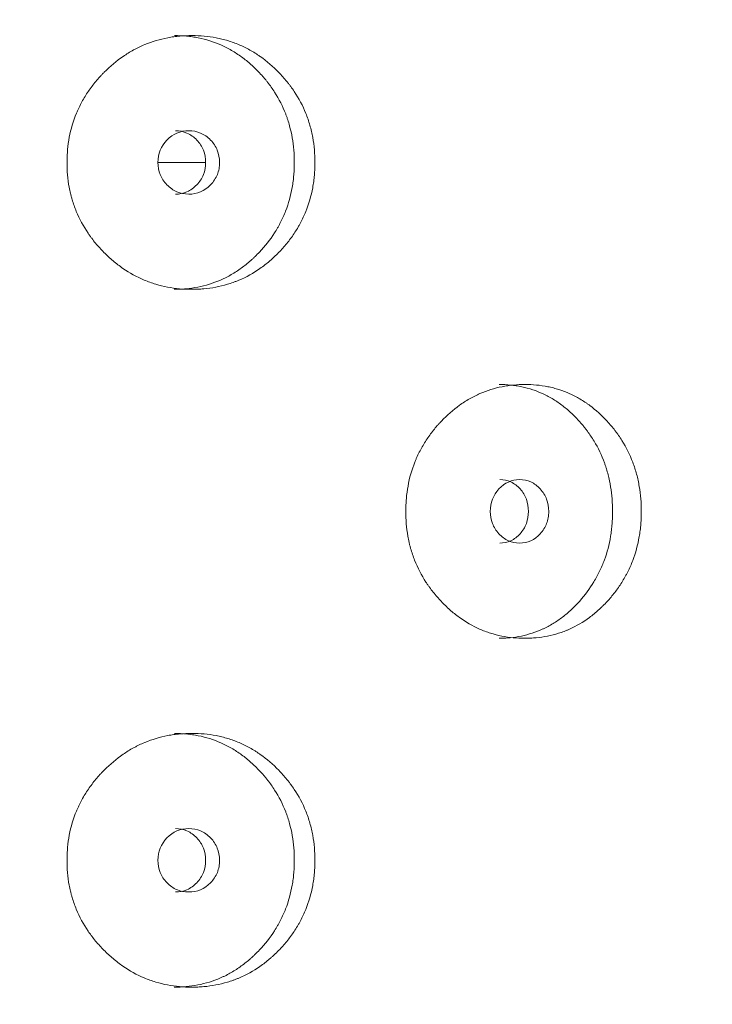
# Model space of a CAD drawing. Header units: millimetres. Extents: x 4 to 1188, y 1 to 840.
# Tile 76 of 203: x 416.64 to 419.76, y 411.71 to 416.15. Entities that reach past the tile are written whole.
import ezdxf

# ---------------------------------------------------------------- set-up
doc = ezdxf.new("R2010")
doc.units = ezdxf.units.MM
doc.layers.add('1', color=7, linetype='Continuous')
doc.styles.add('Arial Unicode MS', font='Arial Unicode MS')
doc.dimstyles.get("Standard").update_dxf_attribs({"dimtxt": 0.18, "dimasz": 0.18, "dimexe": 0.18, "dimexo": 0.0625, "dimgap": 0.09, "dimtad": 0, "dimtih": 1, "dimtoh": 1, "dimdec": 4, "dimzin": 0, "dimdsep": 46, "dimtxsty": 'Standard', "dimcen": 0.09, "dimadec": 0, "dimazin": 0, "dimtfac": 1, "dimtdec": 4, "dimtofl": 0, "dimtmove": 0, "dimatfit": 3, "dimfxl": 0, "dimtolj": 1, "dimtzin": 0, "dimarcsym": 0})

# ---------------------------------------------------------------- blocks, each defined once
blk = doc.blocks.new('_U16')
at = {"layer": '1', "color": 18, "lineweight": 35}
for p, q in [((404.5731, 539.1234), (458.3352, 539.1234)), ((456.3352, 539.1234), (456.3352, 282.0239)), ((425.9743, 282.0239), (458.3352, 282.0239))]:
    blk.add_line(p, q, dxfattribs=at)
at = {"layer": '1', "color": 18, "lineweight": 70}
for points in [[(456.3352, 539.1234), (457.1112, 535.6234), (455.5593, 535.6234)], [(456.3352, 282.0239), (455.5593, 285.5239), (457.1112, 285.5239)]]:
    blk.add_solid(points, dxfattribs=at)
at = {"layer": '1', "color": 18, "linetype": 'Continuous', "lineweight": 13, "insert": (454.2653, 400.0162), "char_height": 5, "attachment_point": 7, "rotation": 90, "line_spacing_factor": 1.047437, "style": 'Arial Unicode MS'}
blk.add_mtext('\\fArial Unicode MS|b0|i0;\\W1.0000;{\\H1.21x;(}1800{\\H1.21x;)}', dxfattribs=at)

msp = doc.modelspace()

# ---------------------------------------------------------------- linework, layer by layer
at = {"layer": '1', "color": 154, "linetype": 'Continuous', "lineweight": 13}
msp.add_line((417.476, 415.5025), (417.2615, 415.5025), dxfattribs=at)
for points, knots in [([(417.9687, 415.5024), (417.9687, 415.5), (417.9687, 415.4976), (417.9687, 415.4929), (417.9686, 415.4857), (417.968, 415.4691), (417.9665, 415.4453), (417.9645, 415.4264), (417.9626, 415.4122), (417.9619, 415.4075), (417.9604, 415.3981), (417.9596, 415.3934), (417.952, 415.3516), (417.9416, 415.3157), (417.9207, 415.2638), (417.9128, 415.2469), (417.9018, 415.2261), (417.8995, 415.222), (417.8949, 415.2138), (417.8878, 415.2016), (417.8803, 415.1898), (417.8648, 415.1666), (417.8538, 415.1518), (417.8363, 415.1304), (417.8303, 415.1234), (417.818, 415.1096), (417.8117, 415.1029), (417.7988, 415.0897), (417.7922, 415.0832), (417.782, 415.0737), (417.7786, 415.0706), (417.7717, 415.0644), (417.7683, 415.0613), (417.7508, 415.0464), (417.7363, 415.0352), (417.6916, 415.0039), (417.6598, 414.9862), (417.6218, 414.9702), (417.6175, 414.9685), (417.609, 414.9652), (417.5962, 414.9604), (417.5832, 414.9562), (417.5572, 414.9484), (417.5397, 414.9442), (417.5042, 414.9375), (417.4863, 414.9351), (417.4592, 414.9327), (417.4502, 414.9321), (417.4365, 414.9315), (417.4319, 414.9313), (417.4228, 414.9311), (417.4182, 414.9311), (417.3771, 414.9311), (417.341, 414.9343), (417.2873, 414.9445), (417.2695, 414.9488), (417.2341, 414.9594), (417.2168, 414.9657), (417.1663, 414.9869), (417.1263, 415.009), (417.0889, 415.0363), (417.0741, 415.0476), (417.0668, 415.0535), (417.0454, 415.0716), (417.0318, 415.0842), (417.0056, 415.1106), (416.993, 415.1244), (416.9751, 415.1459), (416.9663, 415.1569), (416.9579, 415.1683), (416.9524, 415.1759), (416.9497, 415.1798), (416.9258, 415.2149), (416.908, 415.2477), (416.8867, 415.2995), (416.8789, 415.3216), (416.8725, 415.3444), (416.8701, 415.3536), (416.8689, 415.3582), (416.8656, 415.3721), (416.8637, 415.3814), (416.8551, 415.428), (416.8513, 415.4749), (416.8524, 415.5223), (416.8533, 415.5413), (416.8539, 415.5508), (416.8565, 415.5792), (416.8591, 415.5979), (416.8696, 415.6532), (416.8802, 415.6893), (416.8965, 415.7287), (416.8984, 415.7331), (416.9023, 415.7417), (416.9082, 415.7546), (416.9147, 415.7671), (416.9281, 415.7918), (416.9379, 415.8076), (416.9589, 415.8383), (416.9702, 415.8531), (416.9881, 415.8746), (416.9942, 415.8817), (417.0037, 415.892), (417.0069, 415.8955), (417.0134, 415.9022), (417.0167, 415.9056), (417.0464, 415.9354), (417.0746, 415.9593), (417.1202, 415.9906), (417.136, 416.0003), (417.1564, 416.0115), (417.1605, 416.0136), (417.1687, 416.0179), (417.1728, 416.0199), (417.1853, 416.0259), (417.1936, 416.0296), (417.2358, 416.0471), (417.2706, 416.0573), (417.3152, 416.0657), (417.3287, 416.0679), (417.3423, 416.0696), (417.3514, 416.0707), (417.356, 416.0711), (417.3788, 416.0732), (417.397, 416.0739), (417.4514, 416.0739), (417.4875, 416.0708), (417.5279, 416.0631), (417.5324, 416.0622), (417.5413, 416.0602), (417.5546, 416.0571), (417.5852, 416.0488), (417.6275, 416.0334), (417.6681, 416.0136), (417.6955, 415.9974), (417.7071, 415.9899), (417.7148, 415.9848), (417.7186, 415.9822), (417.7525, 415.9584), (417.7802, 415.9344), (417.8187, 415.8948), (417.8311, 415.8811), (417.8458, 415.863), (417.8487, 415.8593), (417.8544, 415.852), (417.8628, 415.8409), (417.8708, 415.8295), (417.8965, 415.791), (417.9139, 415.7582), (417.9314, 415.7146), (417.9347, 415.7058), (417.9408, 415.6878), (417.9436, 415.6788), (417.9514, 415.6516), (417.9556, 415.6334), (417.9656, 415.578), (417.9687, 415.5405), (417.9687, 415.5024)], [0, 0, 0, 0, 0.001953, 0.001953, 0.003906, 0.007813, 0.015625, 0.023438, 0.023438, 0.027344, 0.027344, 0.03125, 0.03125, 0.0625, 0.0625, 0.078125, 0.078125, 0.082031, 0.082031, 0.085938, 0.09375, 0.09375, 0.109375, 0.109375, 0.117188, 0.117188, 0.125, 0.125, 0.132813, 0.132813, 0.136719, 0.136719, 0.140625, 0.140625, 0.15625, 0.15625, 0.1875, 0.1875, 0.191406, 0.191406, 0.195313, 0.203125, 0.203125, 0.21875, 0.21875, 0.234375, 0.234375, 0.242188, 0.242188, 0.246094, 0.246094, 0.25, 0.25, 0.28125, 0.28125, 0.296875, 0.296875, 0.3125, 0.3125, 0.34375, 0.351563, 0.351563, 0.359375, 0.359375, 0.375, 0.375, 0.390625, 0.390625, 0.398438, 0.402344, 0.402344, 0.40625, 0.40625, 0.4375, 0.4375, 0.453125, 0.457031, 0.457031, 0.460938, 0.460938, 0.46875, 0.46875, 0.5, 0.507813, 0.507813, 0.515625, 0.515625, 0.53125, 0.53125, 0.5625, 0.5625, 0.566406, 0.566406, 0.570313, 0.578125, 0.578125, 0.59375, 0.59375, 0.609375, 0.609375, 0.617188, 0.617188, 0.621094, 0.621094, 0.625, 0.625, 0.65625, 0.65625, 0.671875, 0.671875, 0.675781, 0.675781, 0.679688, 0.679688, 0.6875, 0.6875, 0.71875, 0.71875, 0.726563, 0.730469, 0.730469, 0.734375, 0.734375, 0.75, 0.75, 0.78125, 0.78125, 0.785156, 0.785156, 0.789063, 0.796875, 0.8125, 0.828125, 0.835938, 0.839844, 0.839844, 0.84375, 0.84375, 0.875, 0.875, 0.890625, 0.890625, 0.894531, 0.894531, 0.898438, 0.90625, 0.90625, 0.9375, 0.9375, 0.945313, 0.945313, 0.953125, 0.953125, 0.96875, 0.96875, 1, 1, 1, 1]), ([(417.3359, 416.0739), (417.3361, 416.0739), (417.3363, 416.0739), (417.3544, 416.0739), (417.3723, 416.0731), (417.399, 416.0706), (417.4124, 416.069), (417.4258, 416.0669), (417.4347, 416.0653), (417.4391, 416.0645), (417.4788, 416.0566), (417.5298, 416.0405), (417.5855, 416.0122), (417.6087, 415.9979), (417.6239, 415.988), (417.6314, 415.9828), (417.6533, 415.9668), (417.6674, 415.9554), (417.6944, 415.9313), (417.7073, 415.9186), (417.726, 415.8987), (417.7352, 415.8885), (417.7441, 415.878), (417.7499, 415.8709), (417.7528, 415.8673), (417.7669, 415.8492), (417.7776, 415.8343), (417.8071, 415.7882), (417.8238, 415.7555), (417.8388, 415.7165), (417.8404, 415.7121), (417.8436, 415.7033), (417.8451, 415.6989), (417.8495, 415.6856), (417.8521, 415.6767), (417.8595, 415.6498), (417.8635, 415.6317), (417.873, 415.577), (417.876, 415.54), (417.876, 415.5024)], [0, 0, 0, 0, 0.000687, 0.000687, 0.063144, 0.063144, 0.094373, 0.109987, 0.109987, 0.125601, 0.125601, 0.250515, 0.312972, 0.344201, 0.344201, 0.375429, 0.375429, 0.437886, 0.437886, 0.500344, 0.500344, 0.531572, 0.547186, 0.547186, 0.562801, 0.562801, 0.625258, 0.625258, 0.750172, 0.750172, 0.765786, 0.765786, 0.7814, 0.7814, 0.812629, 0.812629, 0.875086, 0.875086, 1, 1, 1, 1]), ([(417.2616, 415.5025), (417.2616, 415.4829), (417.2649, 415.4647), (417.2784, 415.4312), (417.2884, 415.416), (417.3159, 415.3878), (417.3309, 415.3773), (417.3638, 415.3632), (417.3813, 415.3597), (417.4391, 415.3597), (417.4717, 415.3736), (417.5124, 415.4156), (417.5225, 415.431), (417.5327, 415.4562), (417.5352, 415.4649), (417.5385, 415.4831), (417.5394, 415.4924), (417.5393, 415.5222), (417.5359, 415.5405), (417.5258, 415.5658), (417.5216, 415.5738), (417.5116, 415.5891), (417.5059, 415.5962), (417.4853, 415.6173), (417.4703, 415.6278), (417.4376, 415.6418), (417.4201, 415.6453), (417.3623, 415.6452), (417.3292, 415.6311), (417.2754, 415.5756), (417.2618, 415.5417), (417.2616, 415.5025)], [0, 0, 0, 0, 0.0625, 0.0625, 0.125, 0.125, 0.1875, 0.1875, 0.25, 0.25, 0.375, 0.375, 0.4375, 0.4375, 0.46875, 0.46875, 0.5, 0.5, 0.5625, 0.5625, 0.59375, 0.59375, 0.625, 0.625, 0.6875, 0.6875, 0.75, 0.75, 0.875, 0.875, 1, 1, 1, 1]), ([(417.3402, 415.3597), (417.3402, 415.3597), (417.3582, 415.3597), (417.3941, 415.3664), (417.4388, 415.3993), (417.47, 415.4461), (417.4794, 415.5025), (417.47, 415.5587), (417.4389, 415.6057), (417.3943, 415.6385), (417.3584, 415.6453), (417.3405, 415.6453)], [0, 0, 0, 0, 0.000012, 0.12511, 0.250076, 0.375335, 0.500181, 0.625927, 0.750257, 0.875891, 1, 1, 1, 1]), ([(417.876, 415.5024), (417.876, 415.5001), (417.876, 415.4977), (417.8759, 415.493), (417.8758, 415.4859), (417.8754, 415.4695), (417.8739, 415.446), (417.872, 415.4274), (417.8702, 415.4134), (417.8695, 415.4087), (417.8681, 415.3994), (417.8674, 415.3948), (417.8601, 415.3534), (417.8503, 415.3178), (417.8302, 415.2663), (417.8227, 415.2494), (417.8121, 415.2288), (417.81, 415.2247), (417.8055, 415.2165), (417.7987, 415.2043), (417.7915, 415.1925), (417.7666, 415.1539), (417.7439, 415.1253), (417.7127, 415.0921), (417.7063, 415.0856), (417.6964, 415.076), (417.6931, 415.0728), (417.6864, 415.0666), (417.683, 415.0636), (417.666, 415.0485), (417.6379, 415.0258), (417.6002, 415.0013), (417.5725, 414.9863), (417.5603, 414.9804), (417.5521, 414.9765), (417.5479, 414.9747), (417.5106, 414.9584), (417.4765, 414.9479), (417.424, 414.9377), (417.4019, 414.9345), (417.3795, 414.9327), (417.3706, 414.9321), (417.366, 414.9319), (417.3528, 414.9313), (417.3442, 414.9311), (417.3355, 414.9311)], [0, 0, 0, 0, 0.007822, 0.007822, 0.015644, 0.031287, 0.062574, 0.093861, 0.093861, 0.109505, 0.109505, 0.125149, 0.125149, 0.250297, 0.250297, 0.312872, 0.312872, 0.328515, 0.328515, 0.344159, 0.375446, 0.375446, 0.500594, 0.500594, 0.531882, 0.531882, 0.547525, 0.547525, 0.563169, 0.563169, 0.625743, 0.688317, 0.719605, 0.735248, 0.735248, 0.750892, 0.750892, 0.87604, 0.87604, 0.938615, 0.954258, 0.954258, 0.969902, 0.969902, 1, 1, 1, 1]), ([(419.4391, 413.931), (419.4391, 413.9286), (419.4391, 413.9262), (419.4391, 413.9214), (419.439, 413.9143), (419.4385, 413.8976), (419.4371, 413.8739), (419.4351, 413.855), (419.4333, 413.8408), (419.4327, 413.8361), (419.4313, 413.8267), (419.4305, 413.822), (419.4233, 413.7802), (419.4136, 413.7443), (419.3939, 413.6924), (419.3864, 413.6755), (419.376, 413.6547), (419.3739, 413.6506), (419.3695, 413.6424), (419.3628, 413.6302), (419.3558, 413.6184), (419.3411, 413.5952), (419.3307, 413.5804), (419.3142, 413.559), (419.3085, 413.552), (419.2969, 413.5382), (419.2909, 413.5315), (419.2787, 413.5183), (419.2725, 413.5118), (419.2629, 413.5023), (419.2597, 413.4991), (419.2532, 413.493), (419.2499, 413.4899), (419.2334, 413.475), (419.2197, 413.4638), (419.1774, 413.4325), (419.1474, 413.4148), (419.1113, 413.3988), (419.1073, 413.3971), (419.0992, 413.3938), (419.087, 413.389), (419.0748, 413.3848), (419.0501, 413.377), (419.0335, 413.3728), (418.9999, 413.3661), (418.9829, 413.3637), (418.9571, 413.3612), (418.9485, 413.3606), (418.9355, 413.36), (418.9312, 413.3599), (418.9225, 413.3597), (418.9182, 413.3596), (418.8791, 413.3597), (418.8447, 413.3628), (418.7936, 413.3731), (418.7767, 413.3774), (418.743, 413.388), (418.7265, 413.3942), (418.6784, 413.4155), (418.6403, 413.4376), (418.6045, 413.4649), (418.5904, 413.4762), (418.5834, 413.4821), (418.563, 413.5001), (418.55, 413.5128), (418.5249, 413.5392), (418.5129, 413.5529), (418.4958, 413.5745), (418.4874, 413.5855), (418.4794, 413.5968), (418.4741, 413.6045), (418.4715, 413.6084), (418.4487, 413.6434), (418.4316, 413.6763), (418.4112, 413.7281), (418.4037, 413.7502), (418.3976, 413.773), (418.3953, 413.7822), (418.3942, 413.7868), (418.391, 413.8007), (418.3892, 413.81), (418.381, 413.8565), (418.3773, 413.9035), (418.3784, 413.9509), (418.3792, 413.9699), (418.3798, 413.9794), (418.3823, 414.0077), (418.3848, 414.0264), (418.3948, 414.0818), (418.405, 414.1178), (418.4206, 414.1573), (418.4224, 414.1616), (418.4261, 414.1703), (418.4318, 414.1832), (418.438, 414.1957), (418.4509, 414.2203), (418.4602, 414.2362), (418.4803, 414.2669), (418.4911, 414.2817), (418.5082, 414.3032), (418.5141, 414.3102), (418.5232, 414.3206), (418.5262, 414.324), (418.5324, 414.3308), (418.5355, 414.3342), (418.5639, 414.3639), (418.5909, 414.3878), (418.6344, 414.4192), (418.6494, 414.4289), (418.6689, 414.44), (418.6728, 414.4422), (418.6807, 414.4464), (418.6846, 414.4485), (418.6965, 414.4544), (418.7044, 414.4582), (418.7446, 414.4757), (418.7777, 414.4859), (418.8202, 414.4943), (418.8331, 414.4965), (418.846, 414.4982), (418.8547, 414.4992), (418.859, 414.4997), (418.8807, 414.5017), (418.898, 414.5025), (418.9497, 414.5025), (418.984, 414.4994), (419.0223, 414.4917), (419.0265, 414.4908), (419.035, 414.4888), (419.0476, 414.4857), (419.0766, 414.4773), (419.1167, 414.462), (419.1551, 414.4422), (419.1811, 414.4259), (419.1921, 414.4185), (419.1993, 414.4134), (419.2029, 414.4108), (419.235, 414.387), (419.2612, 414.363), (419.2976, 414.3234), (419.3093, 414.3096), (419.3232, 414.2916), (419.3259, 414.2879), (419.3313, 414.2806), (419.3393, 414.2694), (419.3468, 414.2581), (419.371, 414.2195), (419.3874, 414.1868), (419.4039, 414.1432), (419.407, 414.1344), (419.4128, 414.1164), (419.4155, 414.1074), (419.4228, 414.0802), (419.4267, 414.0619), (419.4361, 414.0066), (419.4391, 413.9691), (419.4391, 413.931)], [0, 0, 0, 0, 0.001953, 0.001953, 0.003906, 0.007812, 0.015625, 0.023437, 0.023437, 0.027344, 0.027344, 0.03125, 0.03125, 0.0625, 0.0625, 0.078125, 0.078125, 0.082031, 0.082031, 0.085937, 0.09375, 0.09375, 0.109375, 0.109375, 0.117187, 0.117187, 0.125, 0.125, 0.132812, 0.132812, 0.136719, 0.136719, 0.140625, 0.140625, 0.15625, 0.15625, 0.1875, 0.1875, 0.191406, 0.191406, 0.195312, 0.203125, 0.203125, 0.21875, 0.21875, 0.234375, 0.234375, 0.242187, 0.242187, 0.246094, 0.246094, 0.25, 0.25, 0.28125, 0.28125, 0.296875, 0.296875, 0.3125, 0.3125, 0.34375, 0.351562, 0.351562, 0.359375, 0.359375, 0.375, 0.375, 0.390625, 0.390625, 0.398437, 0.402344, 0.402344, 0.40625, 0.40625, 0.4375, 0.4375, 0.453125, 0.457031, 0.457031, 0.460937, 0.460937, 0.46875, 0.46875, 0.5, 0.507812, 0.507812, 0.515625, 0.515625, 0.53125, 0.53125, 0.5625, 0.5625, 0.566406, 0.566406, 0.570312, 0.578125, 0.578125, 0.59375, 0.59375, 0.609375, 0.609375, 0.617187, 0.617187, 0.621094, 0.621094, 0.625, 0.625, 0.65625, 0.65625, 0.671875, 0.671875, 0.675781, 0.675781, 0.679687, 0.679687, 0.6875, 0.6875, 0.71875, 0.71875, 0.726562, 0.730469, 0.730469, 0.734375, 0.734375, 0.75, 0.75, 0.78125, 0.78125, 0.785156, 0.785156, 0.789063, 0.796875, 0.8125, 0.828125, 0.835938, 0.839844, 0.839844, 0.84375, 0.84375, 0.875, 0.875, 0.890625, 0.890625, 0.894531, 0.894531, 0.898438, 0.90625, 0.90625, 0.9375, 0.9375, 0.945313, 0.945313, 0.953125, 0.953125, 0.96875, 0.96875, 1, 1, 1, 1]), ([(418.7985, 414.5025), (418.7987, 414.5025), (418.7989, 414.5025), (418.8161, 414.5025), (418.8331, 414.5017), (418.8585, 414.4992), (418.8712, 414.4976), (418.8838, 414.4954), (418.8923, 414.4939), (418.8965, 414.4931), (418.9342, 414.4851), (418.9825, 414.4691), (419.0353, 414.4407), (419.0572, 414.4265), (419.0716, 414.4165), (419.0787, 414.4114), (419.0994, 414.3953), (419.1127, 414.3839), (419.1382, 414.3599), (419.1505, 414.3472), (419.1681, 414.3273), (419.1768, 414.3171), (419.1852, 414.3066), (419.1907, 414.2994), (419.1934, 414.2959), (419.2068, 414.2778), (419.2168, 414.2629), (419.2447, 414.2167), (419.2604, 414.1841), (419.2746, 414.1451), (419.2761, 414.1407), (419.2791, 414.1319), (419.2805, 414.1275), (419.2846, 414.1142), (419.2872, 414.1053), (419.2941, 414.0784), (419.2979, 414.0603), (419.3068, 414.0056), (419.3096, 413.9686), (419.3096, 413.931)], [0, 0, 0, 0, 0.000687, 0.000687, 0.063144, 0.063144, 0.094373, 0.109987, 0.109987, 0.125601, 0.125601, 0.250515, 0.312972, 0.344201, 0.344201, 0.375429, 0.375429, 0.437886, 0.437886, 0.500344, 0.500344, 0.531572, 0.547186, 0.547186, 0.562801, 0.562801, 0.625258, 0.625258, 0.750172, 0.750172, 0.765786, 0.765786, 0.7814, 0.7814, 0.812629, 0.812629, 0.875086, 0.875086, 1, 1, 1, 1]), ([(418.7589, 413.9311), (418.7589, 413.9115), (418.762, 413.8933), (418.7749, 413.8597), (418.7844, 413.8446), (418.8104, 413.8164), (418.8248, 413.8059), (418.8559, 413.7918), (418.8725, 413.7883), (418.9273, 413.7883), (418.9582, 413.8021), (418.9967, 413.8441), (419.0063, 413.8595), (419.0159, 413.8847), (419.0183, 413.8935), (419.0214, 413.9117), (419.0222, 413.921), (419.0222, 413.9508), (419.019, 413.9691), (419.0094, 413.9943), (419.0055, 414.0024), (418.9959, 414.0177), (418.9905, 414.0248), (418.9711, 414.0459), (418.9569, 414.0564), (418.9259, 414.0704), (418.9093, 414.0739), (418.8545, 414.0738), (418.8231, 414.0597), (418.772, 414.0042), (418.7591, 413.9703), (418.7589, 413.9311)], [0, 0, 0, 0, 0.0625, 0.0625, 0.125, 0.125, 0.1875, 0.1875, 0.25, 0.25, 0.375, 0.375, 0.4375, 0.4375, 0.46875, 0.46875, 0.5, 0.5, 0.5625, 0.5625, 0.59375, 0.59375, 0.625, 0.625, 0.6875, 0.6875, 0.75, 0.75, 0.875, 0.875, 1, 1, 1, 1]), ([(418.8017, 413.7883), (418.8017, 413.7883), (418.8188, 413.7882), (418.8529, 413.7949), (418.8952, 413.8278), (418.9247, 413.8747), (418.9336, 413.9311), (418.9247, 413.9873), (418.8952, 414.0343), (418.853, 414.0671), (418.819, 414.0738), (418.8021, 414.0739)], [0, 0, 0, 0, 0.000012, 0.12511, 0.250076, 0.375335, 0.500181, 0.625927, 0.750257, 0.875891, 1, 1, 1, 1]), ([(419.3096, 413.931), (419.3096, 413.9286), (419.3096, 413.9263), (419.3096, 413.9216), (419.3095, 413.9145), (419.309, 413.8981), (419.3077, 413.8746), (419.3058, 413.8559), (419.3041, 413.8419), (419.3035, 413.8373), (419.3022, 413.828), (419.3015, 413.8234), (419.2946, 413.782), (419.2854, 413.7464), (419.2665, 413.6949), (419.2594, 413.678), (419.2494, 413.6574), (419.2474, 413.6532), (419.2432, 413.6451), (419.2368, 413.6329), (419.23, 413.6211), (419.2065, 413.5825), (419.1851, 413.5539), (419.1555, 413.5207), (419.1495, 413.5142), (419.1401, 413.5046), (419.137, 413.5014), (419.1307, 413.4952), (419.1275, 413.4921), (419.1114, 413.477), (419.0848, 413.4543), (419.0492, 413.4299), (419.0229, 413.4149), (419.0114, 413.409), (419.0036, 413.4051), (418.9997, 413.4032), (418.9643, 413.3869), (418.9319, 413.3765), (418.8822, 413.3662), (418.8612, 413.3631), (418.84, 413.3613), (418.8314, 413.3607), (418.8271, 413.3604), (418.8146, 413.3598), (418.8064, 413.3597), (418.7982, 413.3596)], [0, 0, 0, 0, 0.007822, 0.007822, 0.015644, 0.031287, 0.062574, 0.093861, 0.093861, 0.109505, 0.109505, 0.125149, 0.125149, 0.250297, 0.250297, 0.312872, 0.312872, 0.328515, 0.328515, 0.344159, 0.375446, 0.375446, 0.500594, 0.500594, 0.531882, 0.531882, 0.547525, 0.547525, 0.563169, 0.563169, 0.625743, 0.688317, 0.719605, 0.735248, 0.735248, 0.750892, 0.750892, 0.87604, 0.87604, 0.938615, 0.954258, 0.954258, 0.969902, 0.969902, 1, 1, 1, 1]), ([(417.9687, 412.3596), (417.9687, 412.3572), (417.9687, 412.3548), (417.9687, 412.35), (417.9686, 412.3429), (417.968, 412.3262), (417.9665, 412.3025), (417.9645, 412.2835), (417.9626, 412.2694), (417.9619, 412.2646), (417.9604, 412.2553), (417.9596, 412.2506), (417.952, 412.2087), (417.9416, 412.1728), (417.9207, 412.121), (417.9128, 412.104), (417.9018, 412.0833), (417.8995, 412.0791), (417.8949, 412.0709), (417.8878, 412.0588), (417.8803, 412.047), (417.8648, 412.0238), (417.8538, 412.009), (417.8363, 411.9875), (417.8303, 411.9805), (417.818, 411.9668), (417.8117, 411.96), (417.7988, 411.9468), (417.7922, 411.9403), (417.782, 411.9308), (417.7786, 411.9277), (417.7717, 411.9215), (417.7683, 411.9185), (417.7508, 411.9035), (417.7363, 411.8923), (417.6916, 411.8611), (417.6598, 411.8434), (417.6218, 411.8274), (417.6175, 411.8257), (417.609, 411.8224), (417.5962, 411.8176), (417.5832, 411.8133), (417.5572, 411.8056), (417.5397, 411.8014), (417.5042, 411.7947), (417.4863, 411.7922), (417.4592, 411.7898), (417.4502, 411.7892), (417.4365, 411.7886), (417.4319, 411.7885), (417.4228, 411.7883), (417.4182, 411.7882), (417.3771, 411.7882), (417.341, 411.7914), (417.2873, 411.8016), (417.2695, 411.806), (417.2341, 411.8166), (417.2168, 411.8228), (417.1663, 411.8441), (417.1263, 411.8662), (417.0889, 411.8934), (417.0741, 411.9048), (417.0668, 411.9106), (417.0454, 411.9287), (417.0318, 411.9414), (417.0056, 411.9678), (416.993, 411.9815), (416.9751, 412.003), (416.9663, 412.014), (416.9579, 412.0254), (416.9524, 412.0331), (416.9497, 412.0369), (416.9258, 412.072), (416.908, 412.1048), (416.8867, 412.1567), (416.8789, 412.1788), (416.8725, 412.2016), (416.8701, 412.2107), (416.8689, 412.2154), (416.8656, 412.2293), (416.8637, 412.2386), (416.8551, 412.2851), (416.8513, 412.3321), (416.8524, 412.3794), (416.8533, 412.3984), (416.8539, 412.408), (416.8565, 412.4363), (416.8591, 412.455), (416.8696, 412.5104), (416.8802, 412.5464), (416.8965, 412.5858), (416.8984, 412.5902), (416.9023, 412.5989), (416.9082, 412.6117), (416.9147, 412.6243), (416.9281, 412.6489), (416.9379, 412.6648), (416.9589, 412.6955), (416.9702, 412.7103), (416.9881, 412.7318), (416.9942, 412.7388), (417.0037, 412.7492), (417.0069, 412.7526), (417.0134, 412.7594), (417.0167, 412.7627), (417.0464, 412.7925), (417.0746, 412.8164), (417.1202, 412.8478), (417.136, 412.8575), (417.1564, 412.8686), (417.1605, 412.8708), (417.1687, 412.875), (417.1728, 412.877), (417.1853, 412.883), (417.1936, 412.8867), (417.2358, 412.9042), (417.2706, 412.9145), (417.3152, 412.9229), (417.3287, 412.9251), (417.3423, 412.9268), (417.3514, 412.9278), (417.356, 412.9283), (417.3788, 412.9303), (417.397, 412.9311), (417.4514, 412.9311), (417.4875, 412.928), (417.5279, 412.9202), (417.5324, 412.9193), (417.5413, 412.9174), (417.5546, 412.9143), (417.5852, 412.9059), (417.6275, 412.8906), (417.6681, 412.8708), (417.6955, 412.8545), (417.7071, 412.847), (417.7148, 412.8419), (417.7186, 412.8393), (417.7525, 412.8155), (417.7802, 412.7915), (417.8187, 412.752), (417.8311, 412.7382), (417.8458, 412.7201), (417.8487, 412.7165), (417.8544, 412.7091), (417.8628, 412.698), (417.8708, 412.6866), (417.8965, 412.6481), (417.9139, 412.6153), (417.9314, 412.5718), (417.9347, 412.5629), (417.9408, 412.545), (417.9436, 412.536), (417.9514, 412.5088), (417.9556, 412.4905), (417.9656, 412.4352), (417.9687, 412.3976), (417.9687, 412.3596)], [0, 0, 0, 0, 0.001953, 0.001953, 0.003906, 0.007813, 0.015625, 0.023438, 0.023438, 0.027344, 0.027344, 0.03125, 0.03125, 0.0625, 0.0625, 0.078125, 0.078125, 0.082031, 0.082031, 0.085938, 0.09375, 0.09375, 0.109375, 0.109375, 0.117188, 0.117188, 0.125, 0.125, 0.132813, 0.132813, 0.136719, 0.136719, 0.140625, 0.140625, 0.15625, 0.15625, 0.1875, 0.1875, 0.191406, 0.191406, 0.195312, 0.203125, 0.203125, 0.21875, 0.21875, 0.234375, 0.234375, 0.242188, 0.242188, 0.246094, 0.246094, 0.25, 0.25, 0.28125, 0.28125, 0.296875, 0.296875, 0.3125, 0.3125, 0.34375, 0.351562, 0.351562, 0.359375, 0.359375, 0.375, 0.375, 0.390625, 0.390625, 0.398437, 0.402344, 0.402344, 0.40625, 0.40625, 0.4375, 0.4375, 0.453125, 0.457031, 0.457031, 0.460937, 0.460937, 0.46875, 0.46875, 0.5, 0.507812, 0.507812, 0.515625, 0.515625, 0.53125, 0.53125, 0.5625, 0.5625, 0.566406, 0.566406, 0.570313, 0.578125, 0.578125, 0.59375, 0.59375, 0.609375, 0.609375, 0.617188, 0.617188, 0.621094, 0.621094, 0.625, 0.625, 0.65625, 0.65625, 0.671875, 0.671875, 0.675781, 0.675781, 0.679687, 0.679687, 0.6875, 0.6875, 0.71875, 0.71875, 0.726562, 0.730469, 0.730469, 0.734375, 0.734375, 0.75, 0.75, 0.78125, 0.78125, 0.785156, 0.785156, 0.789063, 0.796875, 0.8125, 0.828125, 0.835937, 0.839844, 0.839844, 0.84375, 0.84375, 0.875, 0.875, 0.890625, 0.890625, 0.894531, 0.894531, 0.898437, 0.90625, 0.90625, 0.9375, 0.9375, 0.945312, 0.945312, 0.953125, 0.953125, 0.96875, 0.96875, 1, 1, 1, 1]), ([(417.3359, 412.9311), (417.3361, 412.9311), (417.3363, 412.9311), (417.3544, 412.9311), (417.3723, 412.9303), (417.399, 412.9277), (417.4124, 412.9261), (417.4258, 412.924), (417.4347, 412.9225), (417.4391, 412.9216), (417.4788, 412.9137), (417.5298, 412.8977), (417.5855, 412.8693), (417.6087, 412.8551), (417.6239, 412.8451), (417.6314, 412.8399), (417.6533, 412.8239), (417.6674, 412.8125), (417.6944, 412.7884), (417.7073, 412.7757), (417.726, 412.7558), (417.7352, 412.7457), (417.7441, 412.7351), (417.7499, 412.728), (417.7528, 412.7244), (417.7669, 412.7064), (417.7776, 412.6914), (417.8071, 412.6453), (417.8238, 412.6127), (417.8388, 412.5736), (417.8404, 412.5693), (417.8436, 412.5605), (417.8451, 412.5561), (417.8495, 412.5427), (417.8521, 412.5338), (417.8595, 412.5069), (417.8635, 412.4889), (417.873, 412.4342), (417.876, 412.3971), (417.876, 412.3596)], [0, 0, 0, 0, 0.000687, 0.000687, 0.063144, 0.063144, 0.094373, 0.109987, 0.109987, 0.125601, 0.125601, 0.250515, 0.312972, 0.344201, 0.344201, 0.375429, 0.375429, 0.437886, 0.437886, 0.500344, 0.500344, 0.531572, 0.547186, 0.547186, 0.562801, 0.562801, 0.625258, 0.625258, 0.750172, 0.750172, 0.765786, 0.765786, 0.7814, 0.7814, 0.812629, 0.812629, 0.875086, 0.875086, 1, 1, 1, 1]), ([(417.2616, 412.3596), (417.2616, 412.34), (417.2649, 412.3218), (417.2784, 412.2883), (417.2884, 412.2731), (417.3159, 412.245), (417.3309, 412.2344), (417.3638, 412.2204), (417.3813, 412.2169), (417.4391, 412.2169), (417.4717, 412.2307), (417.5124, 412.2727), (417.5225, 412.2881), (417.5327, 412.3133), (417.5352, 412.3221), (417.5385, 412.3403), (417.5394, 412.3496), (417.5393, 412.3794), (417.5359, 412.3977), (417.5258, 412.4229), (417.5216, 412.4309), (417.5116, 412.4462), (417.5059, 412.4534), (417.4853, 412.4744), (417.4703, 412.485), (417.4376, 412.499), (417.4201, 412.5025), (417.3623, 412.5024), (417.3292, 412.4882), (417.2754, 412.4327), (417.2618, 412.3989), (417.2616, 412.3596)], [0, 0, 0, 0, 0.0625, 0.0625, 0.125, 0.125, 0.1875, 0.1875, 0.25, 0.25, 0.375, 0.375, 0.4375, 0.4375, 0.46875, 0.46875, 0.5, 0.5, 0.5625, 0.5625, 0.59375, 0.59375, 0.625, 0.625, 0.6875, 0.6875, 0.75, 0.75, 0.875, 0.875, 1, 1, 1, 1]), ([(417.3402, 412.2169), (417.3402, 412.2169), (417.3582, 412.2168), (417.3941, 412.2235), (417.4388, 412.2564), (417.47, 412.3033), (417.4794, 412.3596), (417.47, 412.4159), (417.4389, 412.4628), (417.3943, 412.4957), (417.3584, 412.5024), (417.3405, 412.5024)], [0, 0, 0, 0, 0.000012, 0.12511, 0.250076, 0.375335, 0.500181, 0.625927, 0.750257, 0.875891, 1, 1, 1, 1]), ([(417.876, 412.3596), (417.876, 412.3572), (417.876, 412.3548), (417.8759, 412.3501), (417.8758, 412.3431), (417.8754, 412.3266), (417.8739, 412.3032), (417.872, 412.2845), (417.8702, 412.2705), (417.8695, 412.2658), (417.8681, 412.2566), (417.8674, 412.2519), (417.8601, 412.2105), (417.8503, 412.1749), (417.8302, 412.1234), (417.8227, 412.1066), (417.8121, 412.0859), (417.81, 412.0818), (417.8055, 412.0736), (417.7987, 412.0615), (417.7915, 412.0497), (417.7666, 412.0111), (417.7439, 411.9825), (417.7127, 411.9493), (417.7063, 411.9427), (417.6964, 411.9331), (417.6931, 411.93), (417.6864, 411.9238), (417.683, 411.9207), (417.666, 411.9056), (417.6379, 411.8829), (417.6002, 411.8584), (417.5725, 411.8435), (417.5603, 411.8375), (417.5521, 411.8337), (417.5479, 411.8318), (417.5106, 411.8155), (417.4765, 411.8051), (417.424, 411.7948), (417.4019, 411.7917), (417.3795, 411.7899), (417.3706, 411.7893), (417.366, 411.789), (417.3528, 411.7884), (417.3442, 411.7882), (417.3355, 411.7882)], [0, 0, 0, 0, 0.007822, 0.007822, 0.015644, 0.031287, 0.062574, 0.093861, 0.093861, 0.109505, 0.109505, 0.125149, 0.125149, 0.250297, 0.250297, 0.312872, 0.312872, 0.328515, 0.328515, 0.344159, 0.375446, 0.375446, 0.500594, 0.500594, 0.531882, 0.531882, 0.547525, 0.547525, 0.563169, 0.563169, 0.625743, 0.688317, 0.719605, 0.735248, 0.735248, 0.750892, 0.750892, 0.87604, 0.87604, 0.938615, 0.954258, 0.954258, 0.969902, 0.969902, 1, 1, 1, 1])]:
    msp.add_open_spline(points, degree=3, knots=knots, dxfattribs=at)

# ---------------------------------------------------------------- dimensions: what is measured, and where the dimension line sits
at = {"layer": '1', "color": 18, "linetype": 'Continuous', "lineweight": 13}
dim = msp.add_linear_dim(base=(456.3352, 282.0239), p1=(367.888, 539.1234), p2=(414.26, 282.0239), angle=90, dimstyle='Standard', override={"dimtxt": 5, "dimasz": 3.5, "dimexe": 2, "dimexo": 1, "dimgap": 2.5, "dimtad": 1, "dimtih": 0, "dimtoh": 0, "dimdec": 0, "dimlfac": 7, "dimzin": 8, "dimdsep": 44, "dimlunit": 2, "dimpost": '(<>)', "dimtxsty": 'Arial Unicode MS', "dimsah": 1, "dimse1": 0, "dimse2": 0, "dimsd1": 0, "dimsd2": 0, "dimclrd": 18, "dimclre": 18, "dimclrt": 18, "dimtm": -0.1, "dimtfac": 0.4, "dimtdec": 2, "dimtofl": 1, "dimtmove": 0, "dimtzin": 8, "dimlwd": 35, "dimlwe": 35}, dxfattribs=at)
dim.commit()
dim.dimension.update_dxf_attribs({"geometry": '_U16', "text_midpoint": (456.3352, 410.5737), "dimtype": 160})

doc.saveas('drawing.dxf')
